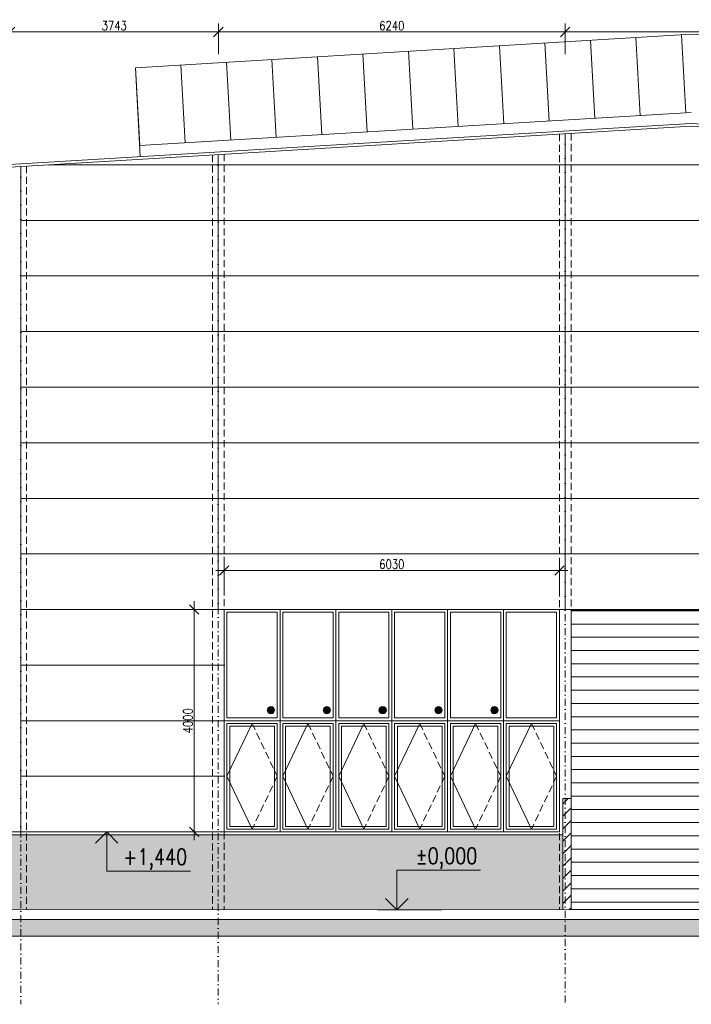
# Model space of a CAD drawing. Header units: millimetres. Extents: x -485339 to 286898, y -1189934 to 1602269.
# Tile 28 of 230: x -205476 to -193395, y -974340 to -956629. Entities that reach past the tile are written whole.
import ezdxf
from ezdxf.enums import TextEntityAlignment as Align

# ---------------------------------------------------------------- set-up
doc = ezdxf.new("R2010")
doc.units = ezdxf.units.MM
doc.header["$LTSCALE"] = 10
doc.linetypes.add('DASHDOT', pattern=[25.4, 12.7, -6.35, 0, -6.35])
doc.linetypes.add('ČÁRKOVANÁ', pattern=[19.05, 12.7, -6.35])
doc.layers.get('Defpoints').update_dxf_attribs({"lineweight": 0})
for name, color, linetype, lineweight in [('N_dveře', 10, 'Continuous', 18), ('N_kóty', 10, 'Continuous', 18), ('N_okna', 10, 'Continuous', 18), ('N_popis_fasáda', 212, 'Continuous', 18), ('N_čáry_obv.plášt', 212, 'Continuous', 18), ('N_čáry_plné', 10, 'Continuous', 18), ('N_šrary', 10, 'Continuous', 18), ('St_kóty_výškové', 132, 'Continuous', 18), ('St_sloupy_opláštění_pohled', 25, 'ČÁRKOVANÁ', 18), ('St_čáry_obrys', 5, 'Continuous', 35), ('St_čáry_plné', 250, 'Continuous', 18), ('St_šrafy', 250, 'Continuous', 18)]:
    doc.layers.add(name, color=color, linetype=linetype, lineweight=lineweight)
doc.styles.add('ROMANS', font='romans.shx', dxfattribs={"width": 0.8})
doc.styles.get("Standard").update_dxf_attribs({"font": 'simplex.shx', "width": 0.8})
doc.dimstyles.new('stavebníM100', dxfattribs={"dimtxt": 165, "dimasz": 170, "dimexe": 150, "dimexo": 100, "dimgap": 30, "dimtad": 1, "dimdec": 0, "dimtxsty": 'Standard', "dimblk": 'OBLIQUE', "dimcen": -2.5, "dimdle": 150, "dimclrd": 256, "dimclre": 256, "dimclrt": 256, "dimadec": 4, "dimazin": 0, "dimtfac": 1, "dimtdec": 0, "dimtmove": 2, "dimatfit": 3, "dimldrblk": 'OBLIQUE', "dimfxl": 400, "dimfxlon": 1, "dimlwd": -1, "dimlwe": -1, "dimarcsym": 0})

# ---------------------------------------------------------------- blocks, each defined once
blk = doc.blocks.new('*U3985')
at = {"color": 0, "linetype": 'ByBlock', "lineweight": -2}
blk.add_line((3, 0), (-7, 0), dxfattribs=at)
for points in [[(0, 0), (0, 6.12), (0, 6.12), (-13, 6.12)], [(1.75, 1.75), (0, 0), (-1.75, 1.75)]]:
    blk.add_lwpolyline(points, dxfattribs=at)
at = {"color": 0, "linetype": 'ByBlock', "lineweight": -2, "style": 'ROMANS', "width": 0.8}
for tag, p in [('VYSKA', (-3.45, 9.62)), ('POPIS_001', (-12.5, 5.12))]:
    blk.add_attdef(tag, text='', height=2.5, dxfattribs=at).set_placement(p, align=Align.TOP_RIGHT)
blk = doc.blocks.new('*U4032')
at = {"color": 0, "linetype": 'ByBlock', "lineweight": -2}
blk.add_line((3, 0), (-7, 0), dxfattribs=at)
for points in [[(0, 0), (0, -6.12), (0, -6.12), (-13, -6.12)], [(1.75, -1.75), (0, 0), (-1.75, -1.75)]]:
    blk.add_lwpolyline(points, dxfattribs=at)
at = {"color": 0, "linetype": 'ByBlock', "lineweight": -2, "style": 'ROMANS', "width": 0.8}
for tag, p in [('VYSKA', (-3.45, -2.62)), ('POPIS_001', (-12.5, -7.13))]:
    blk.add_attdef(tag, text='', height=2.5, dxfattribs=at).set_placement(p, align=Align.TOP_RIGHT)
blk = doc.blocks.new('G$C93397BA7')
at = {"layer": 'N_okna'}
for p, q in [((1005, 0), (0, 0)), ((0, 0), (0, -2000)), ((2010, 0), (1005, 0)), ((1005, 0), (1005, -2000)), ((1005, -2000), (1005, 0)), ((3015, 0), (2010, 0)), ((2010, 0), (2010, -2000)), ((2010, -2000), (2010, 0)), ((4020, 0), (3015, 0)), ((3015, 0), (3015, -2000)), ((3015, -2000), (3015, 0)), ((5025, 0), (4020, 0)), ((4020, 0), (4020, -2000)), ((4020, -2000), (4020, 0)), ((6030, 0), (5025, 0)), ((5025, 0), (5025, -2000)), ((5025, -2000), (5025, 0)), ((6030, -2000), (6030, 0)), ((502.5, -50), (50.25, -1000)), ((954.75, -50), (50.25, -50)), ((50.25, -50), (50.25, -1950)), ((904.5, -100), (100.5, -100)), ((100.5, -100), (100.5, -1900)), ((904.5, -1900), (904.5, -100)), ((954.75, -1950), (954.75, -50)), ((1507.5, -50), (1055.25, -1000)), ((1959.75, -50), (1055.25, -50)), ((1055.25, -50), (1055.25, -1950)), ((1909.5, -100), (1105.5, -100)), ((1105.5, -100), (1105.5, -1900)), ((1909.5, -1900), (1909.5, -100)), ((1959.75, -1950), (1959.75, -50)), ((2512.5, -50), (2060.25, -1000)), ((2964.75, -50), (2060.25, -50)), ((2060.25, -50), (2060.25, -1950)), ((2914.5, -100), (2110.5, -100)), ((2110.5, -100), (2110.5, -1900)), ((2914.5, -1900), (2914.5, -100)), ((2964.75, -1950), (2964.75, -50)), ((3517.5, -50), (3065.25, -1000)), ((3969.75, -50), (3065.25, -50)), ((3065.25, -50), (3065.25, -1950)), ((3919.5, -100), (3115.5, -100)), ((3115.5, -100), (3115.5, -1900)), ((3919.5, -1900), (3919.5, -100)), ((3969.75, -1950), (3969.75, -50)), ((4522.5, -50), (4070.25, -1000)), ((4974.75, -50), (4070.25, -50)), ((4070.25, -50), (4070.25, -1950)), ((4924.5, -100), (4120.5, -100)), ((4120.5, -100), (4120.5, -1900)), ((4924.5, -1900), (4924.5, -100)), ((4974.75, -1950), (4974.75, -50)), ((5527.5, -50), (5075.25, -1000)), ((5979.75, -50), (5075.25, -50)), ((5075.25, -50), (5075.25, -1950)), ((5929.5, -100), (5125.5, -100)), ((5125.5, -100), (5125.5, -1900)), ((5929.5, -1900), (5929.5, -100)), ((5979.75, -1950), (5979.75, -50)), ((50.25, -1000), (502.5, -1950)), ((1055.25, -1000), (1507.5, -1950)), ((2060.25, -1000), (2512.5, -1950)), ((3065.25, -1000), (3517.5, -1950)), ((4070.25, -1000), (4522.5, -1950)), ((5075.25, -1000), (5527.5, -1950)), ((100.5, -1900), (904.5, -1900)), ((1105.5, -1900), (1909.5, -1900)), ((2110.5, -1900), (2914.5, -1900)), ((3115.5, -1900), (3919.5, -1900)), ((4120.5, -1900), (4924.5, -1900)), ((5125.5, -1900), (5929.5, -1900)), ((0, -2000), (1005, -2000)), ((50.25, -1950), (954.75, -1950)), ((1005, -2000), (2010, -2000)), ((1055.25, -1950), (1959.75, -1950)), ((2010, -2000), (3015, -2000)), ((2060.25, -1950), (2964.75, -1950)), ((3015, -2000), (4020, -2000)), ((3065.25, -1950), (3969.75, -1950)), ((4020, -2000), (5025, -2000)), ((4070.25, -1950), (4974.75, -1950)), ((5025, -2000), (6030, -2000)), ((5075.25, -1950), (5979.75, -1950))]:
    blk.add_line(p, q, dxfattribs=at)
at = {"layer": 'N_okna', "linetype": 'ČÁRKOVANÁ'}
for p, q in [((502.5, -50), (954.75, -1000)), ((1507.5, -50), (1959.75, -1000)), ((2512.5, -50), (2964.75, -1000)), ((3517.5, -50), (3969.75, -1000)), ((4522.5, -50), (4974.75, -1000)), ((5527.5, -50), (5979.75, -1000)), ((954.75, -1000), (502.5, -1950)), ((1959.75, -1000), (1507.5, -1950)), ((2964.75, -1000), (2512.5, -1950)), ((3969.75, -1000), (3517.5, -1950)), ((4974.75, -1000), (4522.5, -1950)), ((5979.75, -1000), (5527.5, -1950))]:
    blk.add_line(p, q, dxfattribs=at)
blk = doc.blocks.new('G$C19E18317')
at = {"layer": 'N_okna'}
h = blk.add_hatch(color=256, dxfattribs=at)
h.dxf.hatch_style = 1
edge = h.paths.add_edge_path()
edge.add_ellipse((-5189, 189), major_axis=(66.3, 0), ratio=0.995025, start_angle=0, end_angle=180)
edge.add_ellipse((-5189, 189), major_axis=(-66.3, 0), ratio=0.995025, start_angle=0, end_angle=180)
h = blk.add_hatch(color=256, dxfattribs=at)
h.dxf.hatch_style = 1
edge = h.paths.add_edge_path()
edge.add_ellipse((-4184, 189), major_axis=(66.3, 0), ratio=0.995025, start_angle=0, end_angle=180)
edge.add_ellipse((-4184, 189), major_axis=(-66.3, 0), ratio=0.995025, start_angle=0, end_angle=180)
h = blk.add_hatch(color=256, dxfattribs=at)
h.dxf.hatch_style = 1
edge = h.paths.add_edge_path()
edge.add_ellipse((-3179, 189), major_axis=(66.3, 0), ratio=0.995025, start_angle=0, end_angle=180)
edge.add_ellipse((-3179, 189), major_axis=(-66.3, 0), ratio=0.995025, start_angle=0, end_angle=180)
h = blk.add_hatch(color=256, dxfattribs=at)
h.dxf.hatch_style = 1
edge = h.paths.add_edge_path()
edge.add_ellipse((-2174, 189), major_axis=(66.3, 0), ratio=0.995025, start_angle=0, end_angle=180)
edge.add_ellipse((-2174, 189), major_axis=(-66.3, 0), ratio=0.995025, start_angle=0, end_angle=180)
h = blk.add_hatch(color=256, dxfattribs=at)
h.dxf.hatch_style = 1
edge = h.paths.add_edge_path()
edge.add_ellipse((-1169, 189), major_axis=(66.3, 0), ratio=0.995025, start_angle=0, end_angle=180)
edge.add_ellipse((-1169, 189), major_axis=(-66.3, 0), ratio=0.995025, start_angle=0, end_angle=180)
for p, q in [((-5025, 2000), (-6030, 2000)), ((-6030, 2000), (-6030, 0)), ((-5075, 1950), (-5980, 1950)), ((-5980, 1950), (-5980, 50)), ((-5075, 50), (-5075, 1950)), ((-4020, 2000), (-5025, 2000)), ((-5025, 2000), (-5025, 0)), ((-5025, 0), (-5025, 2000)), ((-4070, 1950), (-4975, 1950)), ((-4975, 1950), (-4975, 50)), ((-4070, 50), (-4070, 1950)), ((-3015, 2000), (-4020, 2000)), ((-4020, 2000), (-4020, 0)), ((-4020, 0), (-4020, 2000)), ((-3065, 1950), (-3970, 1950)), ((-3970, 1950), (-3970, 50)), ((-3065, 50), (-3065, 1950)), ((-2010, 2000), (-3015, 2000)), ((-3015, 2000), (-3015, 0)), ((-3015, 0), (-3015, 2000)), ((-2060, 1950), (-2965, 1950)), ((-2965, 1950), (-2965, 50)), ((-2060, 50), (-2060, 1950)), ((-1005, 2000), (-2010, 2000)), ((-2010, 2000), (-2010, 0)), ((-2010, 0), (-2010, 2000)), ((-1055, 1950), (-1960, 1950)), ((-1960, 1950), (-1960, 50)), ((-1055, 50), (-1055, 1950)), ((0, 2000), (-1005, 2000)), ((-1005, 2000), (-1005, 0)), ((-1005, 0), (-1005, 2000)), ((-50, 1950), (-955, 1950)), ((-955, 1950), (-955, 50)), ((-50, 50), (-50, 1950)), ((0, 0), (0, 2000)), ((-6030, 0), (-5025, 0)), ((-5980, 50), (-5075, 50)), ((-5025, 0), (-4020, 0)), ((-4975, 50), (-4070, 50)), ((-4020, 0), (-3015, 0)), ((-3970, 50), (-3065, 50)), ((-3015, 0), (-2010, 0)), ((-2965, 50), (-2060, 50)), ((-2010, 0), (-1005, 0)), ((-1960, 50), (-1055, 50)), ((-1005, 0), (0, 0)), ((-955, 50), (-50, 50))]:
    blk.add_line(p, q, dxfattribs=at)
for centre in [(-5189, 189), (-4184, 189), (-3179, 189), (-2174, 189), (-1169, 189)]:
    blk.add_ellipse(centre, major_axis=(66.3, 0), ratio=0.995025, dxfattribs=at)
blk = doc.blocks.new('*U4018')
at = {"layer": 'St_čáry_plné'}
blk.add_lwpolyline([(0, 0), (-7, 1403)], dxfattribs=at)
blk = doc.blocks.new('_OBLIQUE')
at = {"color": 0, "linetype": 'ByBlock'}
blk.add_line((-0.5, -0.5), (0.5, 0.5), dxfattribs=at)
blk = doc.blocks.new('*D6690')
at = {"layer": 'Defpoints', "color": 0}
for p in [(-201903, -956850), (-201903, -959056), (-205646, -959281)]:
    blk.add_point(p, dxfattribs=at)
at = {"layer": 'N_popis_fasáda'}
for p, q in [((-205646, -957250), (-205646, -956700)), ((-201903, -957250), (-201903, -956700)), ((-205796, -956850), (-201753, -956850))]:
    blk.add_line(p, q, dxfattribs=at)
at = {"layer": 'N_popis_fasáda', "linetype": 'ByBlock', "xscale": 170, "yscale": 170, "zscale": 170, "rotation": 180}
blk.add_blockref('_OBLIQUE', (-205646, -956850), dxfattribs=at)
at = {"layer": 'N_popis_fasáda', "linetype": 'ByBlock', "xscale": 170, "yscale": 170, "zscale": 170}
blk.add_blockref('_OBLIQUE', (-201903, -956850), dxfattribs=at)
at = {"layer": 'N_popis_fasáda', "insert": (-203775, -956737), "char_height": 165, "attachment_point": 5}
blk.add_mtext('3743', dxfattribs=at)
blk = doc.blocks.new('*D6691')
at = {"layer": 'Defpoints', "color": 0}
for p in [(-195663, -956850), (-195663, -958680), (-201903, -959056)]:
    blk.add_point(p, dxfattribs=at)
at = {"layer": 'N_popis_fasáda'}
for p, q in [((-201903, -957250), (-201903, -956700)), ((-195663, -957250), (-195663, -956700)), ((-202053, -956850), (-195513, -956850))]:
    blk.add_line(p, q, dxfattribs=at)
at = {"layer": 'N_popis_fasáda', "linetype": 'ByBlock', "xscale": 170, "yscale": 170, "zscale": 170, "rotation": 180}
blk.add_blockref('_OBLIQUE', (-201903, -956850), dxfattribs=at)
at = {"layer": 'N_popis_fasáda', "linetype": 'ByBlock', "xscale": 170, "yscale": 170, "zscale": 170}
blk.add_blockref('_OBLIQUE', (-195663, -956850), dxfattribs=at)
at = {"layer": 'N_popis_fasáda', "insert": (-198783, -956737), "char_height": 165, "attachment_point": 5}
blk.add_mtext('6240', dxfattribs=at)
blk = doc.blocks.new('*D6692')
at = {"layer": 'Defpoints', "color": 0}
for p in [(-190383, -956850), (-195663, -958680), (-190383, -958680)]:
    blk.add_point(p, dxfattribs=at)
at = {"layer": 'N_popis_fasáda'}
for p, q in [((-195663, -957250), (-195663, -956700)), ((-190383, -957250), (-190383, -956700)), ((-195813, -956850), (-190233, -956850))]:
    blk.add_line(p, q, dxfattribs=at)
at = {"layer": 'N_popis_fasáda', "linetype": 'ByBlock', "xscale": 170, "yscale": 170, "zscale": 170, "rotation": 180}
blk.add_blockref('_OBLIQUE', (-195663, -956850), dxfattribs=at)
at = {"layer": 'N_popis_fasáda', "linetype": 'ByBlock', "xscale": 170, "yscale": 170, "zscale": 170}
blk.add_blockref('_OBLIQUE', (-190383, -956850), dxfattribs=at)
at = {"layer": 'N_popis_fasáda', "insert": (-193023, -956737), "char_height": 165, "attachment_point": 5}
blk.add_mtext('5280', dxfattribs=at)
blk = doc.blocks.new('*D6793')
at = {"layer": 'Defpoints', "color": 0}
for p in [(-202338, -967239), (-201798, -967239), (-201798, -971239)]:
    blk.add_point(p, dxfattribs=at)
at = {"layer": 'N_kóty'}
for p, q in [((-202338, -971389), (-202338, -967089)), ((-201938, -967239), (-202488, -967239)), ((-201938, -971239), (-202488, -971239))]:
    blk.add_line(p, q, dxfattribs=at)
at = {"layer": 'N_kóty', "linetype": 'ByBlock', "xscale": 170, "yscale": 170, "zscale": 170}
for p, rotation in [((-202338, -967239), 90), ((-202338, -971239), 270)]:
    blk.add_blockref('_OBLIQUE', p, dxfattribs=dict(at, rotation=rotation))
at = {"layer": 'N_kóty', "insert": (-202451, -969239), "char_height": 165, "attachment_point": 5, "rotation": 90}
blk.add_mtext('4000', dxfattribs=at)
blk = doc.blocks.new('*D6794')
at = {"layer": 'Defpoints', "color": 0}
for p in [(-195768, -966536), (-201798, -967239), (-195768, -967239)]:
    blk.add_point(p, dxfattribs=at)
at = {"layer": 'N_kóty'}
for p, q in [((-201798, -966936), (-201798, -966386)), ((-195768, -966936), (-195768, -966386)), ((-201948, -966536), (-195618, -966536))]:
    blk.add_line(p, q, dxfattribs=at)
at = {"layer": 'N_kóty', "linetype": 'ByBlock', "xscale": 170, "yscale": 170, "zscale": 170, "rotation": 180}
blk.add_blockref('_OBLIQUE', (-201798, -966536), dxfattribs=at)
at = {"layer": 'N_kóty', "linetype": 'ByBlock', "xscale": 170, "yscale": 170, "zscale": 170}
blk.add_blockref('_OBLIQUE', (-195768, -966536), dxfattribs=at)
at = {"layer": 'N_kóty', "insert": (-198783, -966423), "char_height": 165, "attachment_point": 5}
blk.add_mtext('6030', dxfattribs=at)

msp = doc.modelspace()

# ---------------------------------------------------------------- hatches: boundary and pattern name
at = {"layer": 'N_dveře'}
h = msp.add_hatch(dxfattribs=at)
h.set_pattern_fill('ANSI31', color=256, scale=75, angle=135)
h.set_pattern_definition([(180, (51891.83, 2.68), (-3e-14, -238.125), [])])
h.paths.add_polyline_path([(-190488.2, -967251), (-195558.2, -967251), (-195558.2, -972635.9), (-190488.2, -972635.9)])
h = msp.add_hatch(dxfattribs=at)
h.set_pattern_fill('ANSI31', color=256, scale=50)
h.set_pattern_definition([(45, (51891.83, 2.68), (-112.253202, 112.253202), [])])
h.paths.add_polyline_path([(-195558.2, -970635.9), (-195708.2, -970635.9), (-195708.2, -971285.9), (-195708.2, -972635.9), (-195558.2, -972635.9)])
at = {"layer": 'N_šrary'}
h = msp.add_hatch(dxfattribs=at)
h.set_pattern_fill('AR-SAND', color=256, scale=5)
h.set_pattern_definition([(37.5, (-15110.36, 3e-10), (-8.000156, 244.70662), [0, -193.04, 0, -215.9, 0, -206.375]), (7.5, (-15110.36, 3e-10), (224.76164, 358.41255), [0, -104.14, 0, -173.99, 0, -66.675]), (327.5, (-15266.57, 3e-10), (395.496185, 0.718592), [0, -63.5, 0, -228.6, 0, -298.45]), (317.5, (-15266.57, 3e-10), (381.77823, 111.46466), [0, -31.75, 0, -149.86, 0, -171.45])])
h.paths.add_polyline_path([(-195708.2, -971288.5), (-205646.3, -971288.5), (-205646.3, -972638.5), (-195708.2, -972635.9)])
at = {"layer": 'St_šrafy'}
h = msp.add_hatch(color=256, dxfattribs=at)
h.dxf.hatch_style = 1
h.paths.add_polyline_path([(-154432.1, -972813.5), (-225253.8, -972813.5), (-225253.8, -973113.5), (-154432.1, -973113.5)])

# ---------------------------------------------------------------- linework, layer by layer
at = {"layer": 'N_dveře'}
for points in [[(-195708.2, -970635.9), (-195558.2, -970635.9)], [(-195708.2, -970635.9), (-195708.2, -972635.9)]]:
    msp.add_lwpolyline(points, dxfattribs=at)
at = {"layer": 'N_okna'}
for points in [[(-196028.4, -957049.7), (-195951.4, -958450.2)], [(-195209.9, -957000.5), (-195132.9, -958401)], [(-194391.4, -956951.3), (-194314.4, -958351.8)], [(-193572.9, -956902.1), (-193495.8, -958302.6)], [(-199302.5, -957246.6), (-199225.5, -958647)], [(-198484, -957197.4), (-198407, -958597.8)], [(-197665.5, -957148.2), (-197588.4, -958548.6)], [(-196847, -957098.9), (-196769.9, -958499.4)], [(-201758.1, -957394.2), (-201681.1, -958794.6)], [(-200939.6, -957345), (-200862.5, -958745.4)], [(-200121, -957295.8), (-200044, -958696.2)], [(-203395.1, -957492.6), (-203308.1, -959090.2)], [(-202576.6, -957443.4), (-202499.6, -958843.8)]]:
    msp.add_lwpolyline(points, dxfattribs=at)
at = {"layer": 'N_čáry_obv.plášt'}
for points in [[(-195663.2, -958680.4), (-195663.2, -967238.5)], [(-201903.2, -967238.5), (-201903.2, -959055.5)], [(-205456.3, -959269.1), (-205456.3, -971238.5)], [(-204947.5, -959238.5), (-180647.8, -959238.5)], [(-205456.3, -960238.5), (-177647.8, -960238.5)], [(-205456.3, -961238.5), (-177647.8, -961238.5)], [(-205456.3, -962238.5), (-177647.8, -962238.5)], [(-205456.3, -963238.5), (-177647.8, -963238.5)], [(-205456.3, -964238.5), (-177647.8, -964238.5)], [(-205456.3, -965238.5), (-177647.8, -965238.5)], [(-205456.3, -966238.5), (-177647.8, -966238.5)], [(-205456.3, -967238.5), (-190383.2, -967238.5)], [(-205456.3, -968238.5), (-201783.2, -968238.5)], [(-205456.3, -969238.5), (-201783.2, -969238.5)], [(-205456.3, -970238.5), (-201783.2, -970238.5)], [(-205646.3, -971238.5), (-201783.2, -971238.5)]]:
    msp.add_lwpolyline(points, dxfattribs=at)
at = {"layer": 'N_čáry_plné'}
for points in [[(-193400.7, -958494.3), (-205859.9, -959243.3)], [(-193400.5, -958544.4), (-205859.9, -959293.4)], [(-193400.7, -958494.3), (-181007.5, -959176.1)], [(-193400.5, -958544.4), (-181010.3, -959226)], [(-205646.3, -971288.5), (-195708.2, -971288.5)]]:
    msp.add_lwpolyline(points, dxfattribs=at)
msp.add_lwpolyline([(-190488.2, -972635.9), (-195558.2, -972635.9), (-195558.2, -967251), (-190488.2, -967251)], close=True, dxfattribs=at)
at = {"layer": 'St_sloupy_opláštění_pohled'}
for points in [[(-195768.2, -958686.7), (-195768.2, -972635.9)], [(-195558.2, -958674.1), (-195558.2, -972635.9)], [(-202008.2, -959061.8), (-202008.2, -972638.5)], [(-202008.2, -959061.8), (-202008.2, -972638.5)], [(-202008.2, -959061.8), (-202008.2, -972638.5)], [(-201798.2, -959049.2), (-201798.2, -972638.5)], [(-205351.3, -959262.8), (-205351.3, -972638.5)]]:
    msp.add_lwpolyline(points, dxfattribs=at)
at = {"layer": 'St_sloupy_opláštění_pohled', "linetype": 'DASHDOT'}
for points in [[(-195663.2, -958680.4), (-195663.2, -974336.9)], [(-201903.2, -959061.8), (-201903.2, -974339.6)], [(-205456.3, -959269.1), (-205456.3, -974339.6)]]:
    msp.add_lwpolyline(points, dxfattribs=at)
at = {"layer": 'St_čáry_obrys', "const_width": 10}
msp.add_lwpolyline([(-154432.1, -972638.5), (-225253.8, -972638.5)], dxfattribs=at)
at = {"layer": 'St_čáry_plné'}
for points in [[(-193395.1, -956891.4), (-203395.1, -957492.6)], [(-193395.1, -956891.4), (-183395.1, -957492.6)], [(-193395.1, -958296.5), (-203318.8, -958893.1)]]:
    msp.add_lwpolyline(points, dxfattribs=at)
at = {"layer": 'St_šrafy'}
msp.add_lwpolyline([(-154432.1, -972813.5), (-225253.8, -972813.5), (-225253.8, -973113.5), (-154432.1, -973113.5)], close=True, dxfattribs=at)

# ---------------------------------------------------------------- block references
at = {"layer": 'N_okna', "xscale": -1, "rotation": 183.4400802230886}
msp.add_blockref('*U4018', (-203395.1, -957492.6), dxfattribs=at)
at = {"layer": 'N_okna'}
for name, p in [('G$C19E18317', (-195768.2, -969238.5)), ('G$C93397BA7', (-201798.2, -969238.5))]:
    msp.add_blockref(name, p, dxfattribs=at)
at = {"layer": 'St_kóty_výškové'}
ref = msp.add_blockref('*U4032', (-203911.5, -971238.5), dxfattribs=dict(at, xscale=-115.8301158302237, yscale=115.8301158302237, zscale=115.8301158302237))
ref.add_attrib('VYSKA', '+1,440', dxfattribs={"layer": '0', "color": 0, "linetype": 'ByBlock', "lineweight": -2, "height": 289.58, "style": 'ROMANS', "width": 0.8}).set_placement((-202463.7, -971542.6), align=Align.TOP_RIGHT)
ref = msp.add_blockref('*U3985', (-198692.2, -972638.5), dxfattribs=dict(at, xscale=-115.8301158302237, yscale=115.8301158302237, zscale=115.8301158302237))
ref.add_attrib('VYSKA', '%%P0,000', dxfattribs={"layer": '0', "color": 0, "linetype": 'ByBlock', "lineweight": -2, "height": 289.58, "style": 'ROMANS', "width": 0.8}).set_placement((-197244.4, -971523.7), align=Align.TOP_RIGHT)

# ---------------------------------------------------------------- dimensions: what is measured, and where the dimension line sits
at = {"layer": 'N_kóty'}
dim = msp.add_linear_dim(base=(-195768.2, -966536), p1=(-201798.2, -967238.5), p2=(-195768.2, -967238.5), dimstyle='stavebníM100', dxfattribs=at)
dim.commit()
dim.dimension.update_dxf_attribs({"geometry": '*D6794', "text_midpoint": (-198783.2, -966423.5)})
dim = msp.add_linear_dim(base=(-202338.4, -967238.5), p1=(-201798.2, -971238.5), p2=(-201798.2, -967238.5), angle=90, dimstyle='stavebníM100', dxfattribs=at)
dim.commit()
dim.dimension.update_dxf_attribs({"geometry": '*D6793', "text_midpoint": (-202450.9, -969238.5)})
at = {"layer": 'N_popis_fasáda'}
for base, p1, p2, picture, middle in [((-201903.2, -956849.8), (-205646.3, -959280.6), (-201903.2, -959055.5), '*D6690', (-203774.7, -956737.3)), ((-195663.2, -956849.8), (-201903.2, -959055.5), (-195663.2, -958680.4), '*D6691', (-198783.2, -956737.3)), ((-190383.2, -956849.8), (-195663.2, -958680.4), (-190383.2, -958680.4), '*D6692', (-193023.2, -956737.3))]:
    dim = msp.add_linear_dim(base=base, p1=p1, p2=p2, dimstyle='stavebníM100', override={"dimtxsty": 'Standard', "dimldrblk": 'OBLIQUE'}, dxfattribs=at)
    dim.commit()
    dim.dimension.update_dxf_attribs({"geometry": picture, "text_midpoint": middle})

doc.saveas('drawing.dxf')
